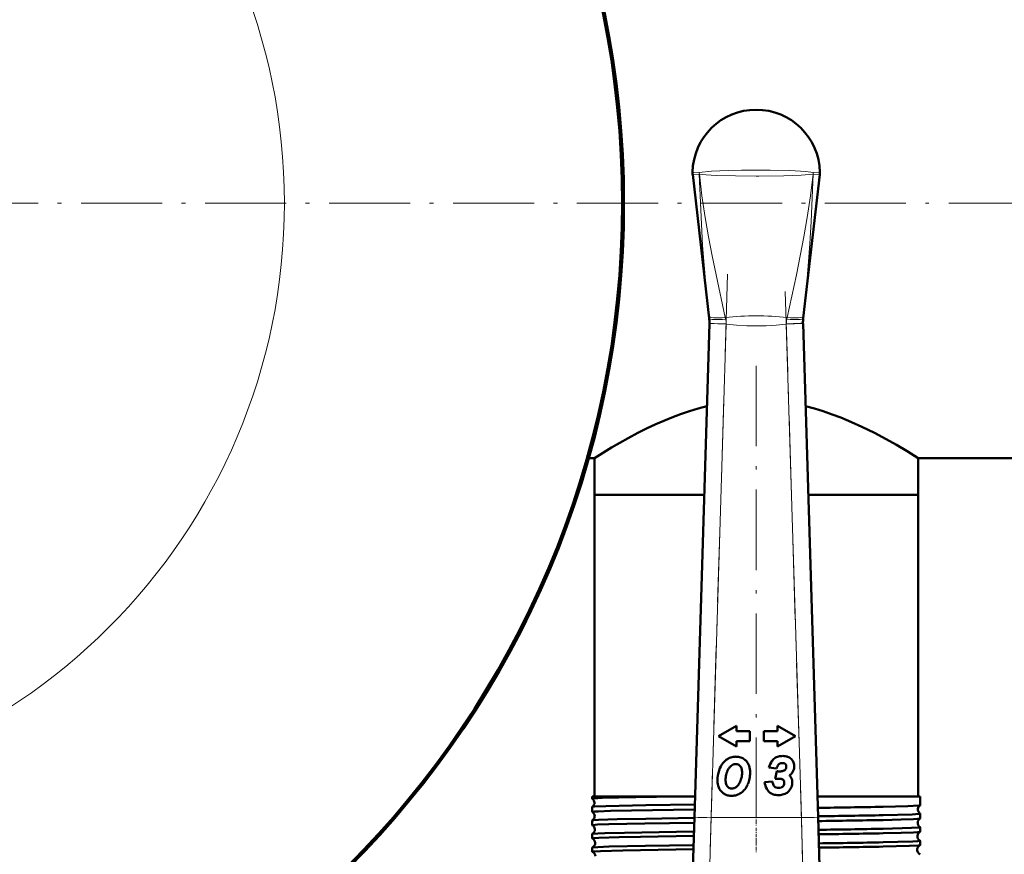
# Model space of a CAD drawing. Extents: x -1358 to 1757, y -1506 to 612.
# Tile 27 of 86: x 187 to 334, y -817 to -692. Entities that reach past the tile are written whole.
import ezdxf

# ---------------------------------------------------------------- set-up
doc = ezdxf.new("R2010")
doc.units = 0
doc.linetypes.add('DASHDOT', pattern=[18.5, 12, -3, 0.5, -3])

msp = doc.modelspace()

# ---------------------------------------------------------------- linework, layer by layer
at = {"color": 7, "lineweight": 50}
for p, q in [((287.31, -715.45), (289.78, -736.94)), ((306.27, -715.45), (303.8, -736.94)), ((289.78, -736.94), (289.78, -736.95)), ((303.8, -736.95), (303.8, -736.94)), ((287.56, -811.37), (289.81, -737.73)), ((289.81, -737.73), (289.81, -737.65)), ((303.77, -737.65), (303.78, -737.73)), ((303.78, -737.73), (306.03, -811.37)), ((271.8, -757.8), (272.64, -757.8)), ((272.64, -757.8), (272.64, -763.3)), ((320.94, -757.8), (416.79, -757.8)), ((320.94, -757.8), (320.94, -763.3)), ((272.64, -763.3), (289.03, -763.3)), ((272.64, -763.3), (272.64, -808.3)), ((272.64, -763.3), (289.03, -763.3)), ((304.56, -763.3), (315.51, -763.3)), ((304.56, -763.3), (320.94, -763.3)), ((315.51, -763.3), (320.94, -763.3)), ((320.94, -763.3), (320.94, -808.3)), ((293.83, -797.75), (291.14, -799.3)), ((293.83, -798.57), (293.83, -797.75)), ((299.95, -797.75), (299.95, -798.57)), ((302.64, -799.3), (299.95, -797.75)), ((295.83, -798.57), (293.83, -798.57)), ((295.83, -800.03), (295.83, -798.57)), ((299.95, -798.57), (297.95, -798.57)), ((297.95, -798.57), (297.95, -800.03)), ((291.14, -799.3), (293.83, -800.85)), ((293.83, -800.03), (295.83, -800.03)), ((293.83, -800.85), (293.83, -800.03)), ((297.95, -800.03), (299.95, -800.03)), ((299.95, -800.85), (302.64, -799.3)), ((299.95, -800.03), (299.95, -800.85)), ((301.14, -803.45), (301.17, -803.48)), ((298.68, -804), (299.83, -804.15)), ((299.87, -804.53), (299.64, -805.66)), ((300.23, -804.57), (300.13, -804.56)), ((299.21, -806.05), (298.05, -806.15)), ((300.98, -806.26), (300.98, -806.31)), ((272.33, -808.3), (285.06, -808.3)), ((272.33, -808.3), (272.33, -808.64)), ((272.33, -808.64), (272.34, -808.64)), ((285.06, -808.3), (287.65, -808.3)), ((305.93, -808.3), (315.74, -808.3)), ((315.74, -808.3), (321.25, -808.3)), ((321.25, -808.3), (321.25, -809.63)), ((272.34, -809.86), (272.33, -809.87)), ((272.33, -809.87), (272.33, -810.61)), ((321.25, -809.63), (321.25, -809.63)), ((321.25, -810.87), (321.25, -810.88)), ((321.25, -810.88), (321.25, -811.6)), ((272.33, -811.89), (272.33, -812.59)), ((287.07, -827.28), (287.56, -811.37)), ((306.03, -811.37), (306.51, -827.28)), ((272.33, -813.91), (272.33, -814.58)), ((321.25, -812.9), (321.25, -813.59)), ((321.25, -814.92), (321.25, -815.57)), ((272.33, -815.93), (272.33, -816.56))]:
    msp.add_line(p, q, dxfattribs=at)
at = {"color": 7, "lineweight": 18}
for p, q in [((288.32, -715.43), (288.31, -715.43)), ((305.27, -715.43), (305.27, -715.43)), ((289.78, -736.95), (289.74, -736.59)), ((292.17, -736.81), (292.22, -737.05)), ((301.36, -737.05), (301.41, -736.81)), ((303.84, -736.59), (303.8, -736.95)), ((292.31, -737.81), (289.81, -737.73)), ((292.31, -737.81), (290.06, -811.45)), ((292.3, -737.76), (292.31, -737.81)), ((301.28, -737.81), (303.78, -737.73)), ((301.28, -737.81), (301.28, -737.76)), ((303.53, -811.45), (301.28, -737.81)), ((287.56, -811.37), (290.06, -811.45)), ((290.06, -811.45), (289.57, -829.12)), ((290.06, -811.45), (303.53, -811.45)), ((303.53, -811.45), (306.03, -811.37)), ((304.01, -829.12), (303.53, -811.45))]:
    msp.add_line(p, q, dxfattribs=at)
at = {"color": 7, "linetype": 'DASHDOT', "lineweight": 18}
for p, q in [((-229.45, -719.75), (491.9, -719.75)), ((319.14, -719.75), (-45.56, -719.75)), ((292.53, -730.35), (289.83, -818.9)), ((303.75, -818.9), (301.05, -730.35)), ((296.79, -744.01), (296.79, -816.68))]:
    msp.add_line(p, q, dxfattribs=at)
at = {"color": 7, "linetype": 'DASHDOT', "lineweight": 18, "ltscale": 0.04503}
msp.add_line((296.79, -810.95), (296.79, -812.75), dxfattribs=at)
at = {"color": 7, "linetype": 'DASHDOT', "lineweight": 18, "ltscale": 0.433284}
msp.add_line((305.46, -811.45), (288.13, -811.45), dxfattribs=at)
at = {"color": 7, "linetype": 'DASHDOT', "lineweight": 18, "ltscale": 0.043887}
msp.add_line((296.79, -812.98), (296.79, -814.73), dxfattribs=at)
at = {"color": 7, "linetype": 'DASHDOT', "lineweight": 18, "ltscale": 0.042889}
msp.add_line((296.79, -815), (296.79, -816.71), dxfattribs=at)
at = {"color": 7, "lineweight": 18}
for points in [[(287.29, -715.12), (287.29, -715.12), (287.31, -715.12), (287.41, -715.12), (288.3, -715.15)], [(288.3, -715.43), (287.35, -715.46), (287.31, -715.46), (287.31, -715.46), (287.31, -715.45)], [(288.3, -715.15), (290.11, -714.99), (292.63, -714.87), (294.59, -714.83), (296.79, -714.81)], [(289.74, -736.59), (289.22, -731.34), (288.8, -726.06), (288.51, -720.75), (288.3, -715.43)], [(296.79, -715.7), (293.69, -715.68), (290.84, -715.6), (289.34, -715.52), (288.31, -715.43)], [(288.32, -715.43), (288.7, -718.66), (289.18, -721.89), (289.67, -724.76), (290.21, -727.61), (290.8, -730.46), (292.17, -736.81)], [(296.79, -714.81), (298.88, -714.83), (301.82, -714.9), (304.2, -715.04), (305.28, -715.15)], [(305.27, -715.43), (303.52, -715.56), (300.93, -715.65), (297.2, -715.7), (296.79, -715.7)], [(301.41, -736.81), (302.78, -730.47), (303.37, -727.62), (303.91, -724.77), (304.4, -721.9), (304.88, -718.67), (305.27, -715.43)], [(305.28, -715.43), (305.15, -718.97), (304.99, -722.51), (304.8, -725.8), (304.56, -729.08), (304.23, -732.85), (303.84, -736.59)], [(305.28, -715.15), (306.26, -715.12), (306.29, -715.12), (306.29, -715.12), (306.29, -715.12)], [(306.27, -715.45), (306.27, -715.45), (306.26, -715.46), (306.15, -715.46), (305.28, -715.43)], [(292.3, -737.76), (290.53, -737.7), (289.83, -737.66), (289.81, -737.66), (289.81, -737.65)], [(301.28, -737.81), (299.77, -737.95), (298.26, -738.05), (296.83, -738.08), (295.39, -738.05), (293.85, -737.96), (292.31, -737.81)], [(303.77, -737.65), (303.77, -737.66), (303.77, -737.66), (303.74, -737.66), (303.44, -737.68), (301.28, -737.76)]]:
    msp.add_lwpolyline(points, dxfattribs=at)
at = {"color": 7, "lineweight": 50}
for points in [[(272.64, -757.8), (275.19, -756.24), (277.67, -754.82), (279.13, -754.05), (280.43, -753.4), (281.82, -752.75), (284.2, -751.74), (285.49, -751.25), (286.83, -750.8), (288.12, -750.41), (289.43, -750.06)], [(304.15, -750.06), (305.49, -750.42), (306.8, -750.81), (308.14, -751.27), (309.44, -751.76), (311.03, -752.42), (312.55, -753.11), (314.45, -754.05), (316.18, -754.97), (317.7, -755.83), (319.3, -756.78), (320.94, -757.8)], [(285.06, -808.3), (278.83, -808.4), (273.81, -808.53), (272.58, -808.59), (272.36, -808.62), (272.34, -808.63), (272.33, -808.63), (272.33, -808.64), (272.33, -808.64)], [(287.61, -809.49), (280.33, -809.6), (274.33, -809.74), (272.61, -809.82), (272.38, -809.85), (272.35, -809.86), (272.34, -809.86)], [(287.59, -810.24), (278.19, -810.39), (275.03, -810.47), (273.19, -810.53), (272.64, -810.56), (272.37, -810.6), (272.34, -810.61), (272.34, -810.61), (272.33, -810.61), (272.33, -810.61)], [(321.25, -809.63), (321.24, -809.64), (321.21, -809.64), (321.04, -809.67), (319.43, -809.75), (315.74, -809.84)], [(321.25, -810.88), (321.25, -810.88), (321.25, -810.89), (321.24, -810.89), (321.23, -810.89), (321.08, -810.92), (320.05, -810.98), (315.74, -811.1)], [(287.53, -812.22), (280.19, -812.33), (274.78, -812.45), (273.12, -812.51), (272.42, -812.57), (272.34, -812.59), (272.33, -812.59), (272.33, -812.59), (272.33, -812.59)], [(287.55, -811.51), (280.31, -811.62), (276.04, -811.71), (273.25, -811.8), (272.53, -811.85), (272.37, -811.87), (272.34, -811.88)], [(321.24, -811.61), (321.23, -811.62), (321.18, -811.63), (320.86, -811.66), (320.28, -811.69), (318.42, -811.76), (315.74, -811.82)], [(287.49, -813.53), (277.13, -813.71), (274.18, -813.79), (273.18, -813.83), (272.46, -813.88), (272.36, -813.9), (272.34, -813.9)], [(321.25, -812.9), (321.25, -812.9), (321.25, -812.91), (321.25, -812.91), (321.23, -812.91), (321.1, -812.94), (319.98, -813.01), (315.74, -813.12)], [(321.24, -813.59), (321.23, -813.6), (321.18, -813.61), (320.85, -813.64), (320.27, -813.68), (318.42, -813.74), (315.74, -813.8)], [(287.47, -814.2), (279.53, -814.33), (276.34, -814.39), (273.32, -814.49), (272.61, -814.53), (272.36, -814.56), (272.34, -814.57), (272.34, -814.57), (272.33, -814.57), (272.33, -814.58)], [(321.25, -814.92), (321.25, -814.92), (321.25, -814.92), (321.25, -814.93), (321.24, -814.93), (321.21, -814.94), (320.86, -814.98), (320.18, -815.02), (317.93, -815.09), (315.74, -815.14)], [(287.41, -816.19), (276.87, -816.37), (273.57, -816.46), (272.65, -816.51), (272.42, -816.53), (272.34, -816.55), (272.33, -816.56), (272.33, -816.56), (272.33, -816.56)], [(287.43, -815.55), (280.25, -815.66), (274.85, -815.78), (273.17, -815.85), (272.45, -815.9), (272.36, -815.91), (272.34, -815.92)], [(321.24, -815.58), (321.2, -815.59), (321.01, -815.61), (319.68, -815.68), (315.74, -815.78)]]:
    msp.add_lwpolyline(points, dxfattribs=at)
msp.add_circle((136.79, -719.75), 140, dxfattribs=at)
at = {"color": 7, "lineweight": 18}
msp.add_circle((136.79, -719.75), 89.6, dxfattribs=at)
at = {"color": 7, "lineweight": 50}
for centre, radius, start, end in [((136.79, -719.75), 140.27, 270, 90), ((296.79, -715.3), 9.5, 90, 178.9168), ((296.79, -715.3), 9.5, 1.0875, 89.9999), ((289.79, -715.17), 2.5, 178.92, 186.5601), ((303.76, -715.17), 2.53, 353.4796, 1.0425), ((284.77, -737.5), 5.04, 358.2598, 6.283), ((308.81, -737.5), 5.04, 173.717, 181.7402), ((294.62, -805.49), 3.53, 140.9519, 162.0791), ((293.84, -804.86), 2.53, 122.3254, 140.9519), ((293.69, -804.63), 2.26, 102.7073, 122.3254), ((293.91, -804.76), 1.35, 122.4893, 135.8813), ((293.77, -804.54), 1.09, 114.3724, 122.4893), ((293.75, -804.87), 2.5, 96.047, 102.7073), ((293.74, -804.47), 1.02, 106.0127, 114.3724), ((293.74, -804.49), 1.03, 97.756, 106.0127), ((293.79, -805.29), 2.93, 89.924, 96.047), ((293.76, -804.63), 1.17, 89.924, 97.756), ((293.76, -804.43), 0.972, 83.8593, 89.924), ((293.79, -804.66), 2.29, 72.3526, 89.924), ((293.78, -804.28), 0.825, 77.3748, 83.8593), ((293.79, -804.2), 0.742, 57.4405, 77.3748), ((293.68, -804.38), 0.96, 39.4887, 57.4405), ((293.94, -804.2), 1.81, 52.3065, 72.3526), ((293.87, -804.28), 1.91, 46.7792, 52.3065), ((293.76, -804.4), 2.08, 41.5011, 46.7792), ((293.79, -804.37), 2.04, 18.1127, 41.5011), ((302.2, -805.04), 3.67, 146.3342, 163.6082), ((300.43, -803.86), 1.53, 124.7057, 146.3342), ((300.5, -803.96), 1.67, 114.6255, 124.7057), ((300.61, -804.19), 1.91, 105.2979, 114.6255), ((302.14, -804.88), 2.43, 145.8259, 162.3443), ((300.67, -804.41), 2.15, 97.0645, 105.2979), ((300.37, -803.68), 0.289, 115.7376, 145.8259), ((300.7, -804.37), 1.05, 109.5545, 115.7376), ((300.67, -804.27), 0.95, 103.1029, 109.5545), ((300.75, -805.12), 2.86, 90.021, 97.0645), ((300.66, -804.25), 0.929, 96.5352, 103.1029), ((300.67, -804.27), 0.948, 90.021, 96.5352), ((300.67, -804.75), 1.43, 82.8787, 90.021), ((300.75, -804.93), 2.67, 81.8925, 90.021), ((300.75, -804.11), 0.785, 73.6908, 82.8787), ((300.8, -803.91), 0.577, 62.1451, 73.6908), ((300.91, -803.72), 0.357, 49.1441, 62.1451), ((300.87, -804.15), 1.88, 72.0423, 81.8925), ((300.92, -803.7), 0.332, 18.3964, 42.5937), ((300.51, -803.84), 0.77, 0.021, 18.3964), ((300.94, -803.93), 1.64, 60.6248, 72.0423), ((301.04, -803.75), 1.44, 48.3036, 60.6248), ((301.09, -803.69), 1.36, 25.2295, 48.3036), ((300.95, -803.75), 1.51, 3.5317, 25.2295), ((295.93, -805.92), 4.91, 162.0791, 179.924), ((297.27, -806.12), 5.07, 166.8649, 172.5105), ((295.19, -805.63), 2.93, 157.419, 166.8649), ((294.52, -805.36), 2.21, 146.6467, 157.419), ((294.52, -805.35), 2.2, 135.8813, 146.6467), ((293.65, -804.41), 0.996, 16.3019, 39.4887), ((292.51, -804.74), 2.18, 360, 16.3019), ((291.87, -804.74), 2.82, 351.515, 359.924), ((292.67, -804.74), 3.22, 0, 18.1127), ((291.13, -804.74), 4.75, 348.7848, 359.924), ((300.24, -802.54), 2.02, 259.4174, 265.8514), ((300.23, -802.65), 1.91, 265.8514, 267.1369), ((300.23, -801.82), 2.75, 270.0719, 276.0854), ((300.35, -803), 1.56, 276.0854, 283.9438), ((300.45, -803.4), 1.15, 283.9438, 294.0681), ((300.64, -803.83), 0.676, 294.0681, 306.6588), ((300.72, -803.94), 0.543, 306.6588, 325.9473), ((300.69, -803.92), 0.577, 325.9473, 344.8128), ((300.55, -803.88), 0.73, 344.8128, 352.9701), ((300.23, -803.84), 1.04, 352.9701, 360), ((300.58, -803.42), 2.09, 304.4207, 310.4133), ((300.96, -803.87), 1.5, 310.4133, 327.4215), ((301, -803.89), 1.45, 327.4215, 344.995), ((300.56, -803.78), 1.91, 344.995, 1.7265), ((300.67, -803.77), 1.8, 1.7475, 3.5317), ((294.09, -805.92), 3.07, 180, 192.1342), ((293.32, -806.08), 2.28, 192.1342, 206.4763), ((295.08, -805.83), 2.86, 172.5105, 179.924), ((294.56, -805.83), 2.34, 180, 195.9233), ((293.21, -806.22), 0.929, 195.9233, 238.2264), ((292.49, -805.33), 2.05, 317.1586, 325.2851), ((292.28, -805.19), 2.3, 325.2851, 332.9844), ((291.71, -804.9), 2.94, 332.9844, 339.1418), ((291.32, -804.75), 3.36, 339.1418, 344.9445), ((291.04, -804.61), 3.67, 344.062, 351.515), ((292.53, -805.21), 3.27, 321.6261, 336.8653), ((291.7, -804.85), 4.18, 336.8653, 348.7848), ((300.8, -805.89), 2.76, 185.4221, 207.9918), ((300.67, -805.96), 1.46, 183.6997, 206.6644), ((299.89, -814.1), 8.44, 88.3873, 91.6778), ((300, -810.25), 4.6, 86.194, 88.3873), ((300.09, -808.86), 3.2, 83.1053, 86.194), ((300.32, -806.98), 1.31, 78.469, 83.1053), ((300.49, -806.17), 0.479, 58.618, 78.469), ((300.47, -806.19), 0.507, 39.1737, 58.618), ((300.54, -806.13), 0.418, 16.9753, 39.1737), ((300.18, -806.27), 0.795, 335.9154, 357.275), ((300.12, -806.26), 0.854, 0.163, 16.9753), ((300.61, -806.27), 1.61, 36.8441, 44.3269), ((300.81, -806.12), 1.36, 16.8187, 36.8441), ((300.29, -806.2), 1.88, 338.2315, 360), ((300.69, -806.16), 1.48, 7.9721, 16.8187), ((300.39, -806.2), 1.79, 0.021, 7.9721), ((293.05, -806.21), 1.99, 206.4763, 223.0363), ((293, -806.27), 1.91, 223.0363, 239.9657), ((293.11, -806.08), 2.13, 239.9657, 247.6508), ((293.12, -806.36), 0.762, 238.2264, 257.9682), ((293.14, -806.26), 0.862, 257.9682, 264.1567), ((293.15, -806.1), 1.02, 264.1567, 269.924), ((293.15, -806.18), 0.947, 269.924, 276.3311), ((293.15, -806.14), 0.985, 276.3311, 282.6353), ((293.14, -806.09), 1.03, 282.6353, 288.6933), ((293.09, -805.94), 1.19, 288.6933, 294.3941), ((293.13, -806.03), 1.09, 294.3941, 306.5931), ((292.88, -805.69), 1.52, 306.5931, 317.1586), ((293.11, -805.77), 2.44, 287.7982, 296.3172), ((292.92, -805.38), 2.88, 296.3172, 304.1102), ((293.11, -805.67), 2.53, 304.1102, 321.6261), ((299.81, -806.41), 1.64, 207.9918, 232.1297), ((299.82, -806.39), 1.67, 232.1297, 253.5785), ((300.11, -805.42), 2.69, 253.5785, 270.021), ((300.01, -806.29), 0.727, 206.6644, 228.0024), ((299.98, -806.32), 0.675, 228.0024, 251.5916), ((300.15, -805.8), 1.23, 251.5916, 270.021), ((300.15, -805.86), 1.17, 270.021, 279.3049), ((300.2, -806.18), 0.845, 279.3049, 289.9406), ((300.17, -805.76), 2.34, 274.4101, 293.6304), ((300.23, -806.25), 0.768, 289.9406, 301.3906), ((300.23, -806.25), 0.774, 301.3906, 312.8032), ((300.3, -806.33), 0.664, 312.8032, 335.9154), ((300.47, -806.44), 1.6, 293.6304, 317.4422), ((300.14, -806.14), 2.05, 317.4422, 338.2315), ((271.91, -809.25), 0.743, 3.7214, 55.0316), ((271.91, -809.25), 0.744, 305.0164, 3.833), ((293.1, -806.1), 2.11, 247.6508, 255.3803), ((293.11, -806.04), 2.17, 255.3803, 262.8807), ((293.15, -805.78), 2.43, 262.8804, 269.9237), ((293.15, -805.88), 2.33, 269.924, 278.8623), ((293.15, -805.88), 2.33, 278.8623, 287.7982), ((300.11, -804.77), 3.34, 270.021, 272.1494), ((300.12, -805.12), 2.98, 272.1494, 274.4101), ((272.34, -810.61), 0.00906, 192.2529, 248.0265), ((271.95, -811.25), 0.743, 3.7187, 58.1576), ((285.12, 798.88), 1609.02, 270.74303, 271.09068), ((321.66, -810.25), 0.744, 172.7338, 236.57), ((321.65, -810.25), 0.742, 123.375, 172.8545), ((272.34, -811.89), 0.00945, 112.0189, 167.7772), ((271.94, -811.25), 0.743, 301.8709, 3.8615), ((285.13, 760.9), 1572.3, 270.76132, 271.11569), ((285.17, 791.29), 1603.4, 270.74579, 271.09249), ((321.62, -812.25), 0.742, 120.3006, 172.87), ((321.62, -812.25), 0.743, 172.7121, 239.6357), ((321.24, -811.6), 0.0098, 289.8066, 346.2686), ((272.34, -812.59), 0.0106, 195.3321, 252.4338), ((272.34, -813.91), 0.011, 107.7801, 164.8173), ((271.98, -813.25), 0.742, 3.6938, 61.1753), ((271.98, -813.25), 0.742, 298.8606, 3.8746), ((285.3, 750.09), 1563.51, 270.76158, 271.11567), ((285.29, 779.97), 1594.06, 270.74828, 271.09484), ((321.58, -814.25), 0.741, 117.3526, 172.8988), ((321.24, -812.9), 0.0102, 13.6686, 70.1709), ((321.24, -813.58), 0.0116, 285.5576, 342.9629), ((272.34, -814.57), 0.0127, 198.7319, 256.3304), ((272.02, -815.25), 0.741, 3.6634, 64.0841), ((272.02, -815.25), 0.742, 295.9765, 3.8979), ((285.38, 745.99), 1561.43, 270.76216, 271.11447), ((321.58, -814.25), 0.743, 172.6969, 242.572), ((321.24, -814.92), 0.0119, 16.8948, 74.3208), ((272.34, -815.93), 0.0132, 103.6255, 161.0246), ((272.35, -816.56), 0.0158, 202.882, 260.3359), ((272.05, -817.25), 0.74, 3.6304, 66.8494), ((285.46, 765.81), 1581.89, 270.74999, 271.09702), ((321.55, -816.25), 0.74, 114.5024, 172.9409), ((321.55, -816.25), 0.742, 172.6733, 245.3932), ((321.24, -815.56), 0.0142, 281.5103, 339.0664), ((321.24, -816.94), 0.0145, 20.782, 78.3328)]:
    msp.add_arc(centre, radius, start, end, dxfattribs=at)
at = {"color": 7, "lineweight": 18}
for centre, radius, start, end in [((291.09, -715.21), 2.79, 178.6725, 184.495), ((291.09, -715.11), 2.8, 180.6934, 186.5398), ((302.49, -715.11), 2.8, 353.4602, 359.3066), ((302.5, -715.21), 2.79, 355.505, 1.3275), ((296.79, -779.95), 43.39, 83.889, 96.111), ((288.86, -737.79), 3.45, 0.5645, 12.4507), ((304.73, -737.79), 3.45, 167.5497, 179.4352)]:
    msp.add_arc(centre, radius, start, end, dxfattribs=at)
for centre, major_axis, ratio, start_param, end_param in [((292.23, -736.32), (2.49, 0.27), 0.191483, 3.147796, 4.669262), ((292.27, -736.68), (2.48, 0.27), 0.146033, 3.144533, 4.67951), ((301.32, -736.68), (2.48, -0.27), 0.146033, 4.745268, 6.280245), ((301.35, -736.32), (2.49, -0.27), 0.191483, 4.755516, 6.276982)]:
    msp.add_ellipse(centre, major_axis=major_axis, ratio=ratio, start_param=start_param, end_param=end_param, dxfattribs=at)

doc.saveas('drawing.dxf')
